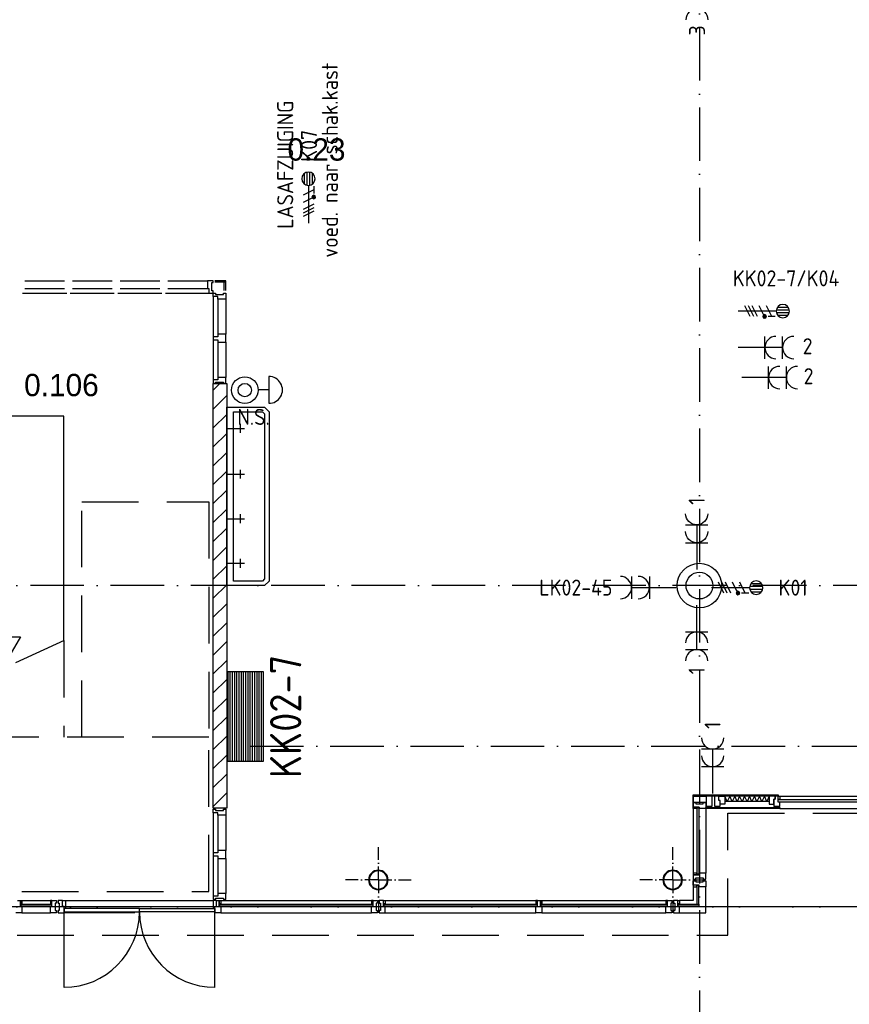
# Model space of a CAD drawing. Header units: millimetres. Extents: x 90707 to 259985, y -1262 to 84291.
# Tile 21 of 75: x 132325 to 141626, y 8114 to 19153. Entities that reach past the tile are written whole.
import ezdxf
from ezdxf.enums import TextEntityAlignment as Align

# ---------------------------------------------------------------- set-up
doc = ezdxf.new("R2010")
doc.units = ezdxf.units.MM
doc.header["$LTSCALE"] = 100
doc.linetypes.add('DASHDOT', pattern=[9, 6, -1.5, 0, -1.5])
doc.linetypes.add('HIDDEN', pattern=[9.525, 6.35, -3.175])
doc.layers.get('0').update_dxf_attribs({"linetype": 'CONTINUOUS'})
for name, color, linetype in [('AANSLWCD', 3, 'CONTINUOUS'), ('ABNSLWCD_ATTRIB', 2, 'CONTINUOUS'), ('AL$1----_ALGEMEEN', 7, 'CONTINUOUS'), ('AL$7----_STRAMIEN', 1, 'DASHDOT'), ('AL$8----_HULPKOLOM', 2, 'CONTINUOUS'), ('AL$8----_HULPLIJNEN', 2, 'CONTINUOUS'), ('AL21----_BUITENWAND', 4, 'CONTINUOUS'), ('AL21K---_ISOLATIE', 1, 'CONTINUOUS'), ('AL24----_TRAPPEN', 7, 'CONTINUOUS'), ('AL28----_KONSTRUKTIE', 3, 'CONTINUOUS'), ('AL31----_BUITENKOZ', 7, 'CONTINUOUS'), ('AL31----_DRAAIRICHTING', 1, 'CONTINUOUS'), ('AL32----_BINNENKOZ', 7, 'CONTINUOUS'), ('AL74----_INRSANITAIR', 7, 'CONTINUOUS'), ('ALXAB---_PREFABBETON', 1, 'CONTINUOUS'), ('ALXOU---_GLAS', 7, 'CONTINUOUS'), ('BOUW', 8, 'CONTINUOUS'), ('EB62203-_ATTRIB', 2, 'CONTINUOUS'), ('EB62205-_ATTRIB', 2, 'CONTINUOUS'), ('EB62209-_ATTRIB', 2, 'CONTINUOUS'), ('EB6441--_ATTRIB', 2, 'CONTINUOUS'), ('EL62203-_KRACHT-WCD230', 3, 'CONTINUOUS'), ('EL62205-_KRACHT-KAST', 3, 'CONTINUOUS'), ('EL62209-_KRACHT-ASP400', 3, 'CONTINUOUS'), ('EL6441--_DATACOM', 3, 'CONTINUOUS'), ('MV-BINNENWANDEN', 1, 'CONTINUOUS'), ('VOLGNUMMER', 7, 'CONTINUOUS')]:
    doc.layers.add(name, color=color, linetype=linetype)
doc.styles.add('1_8', font='ISO', dxfattribs={"height": 1.8})
doc.styles.add('3_5', font='iso', dxfattribs={"height": 3.5})
doc.styles.add('BURO-025', font='BUROFONT.shx', dxfattribs={"height": 250})
doc.styles.get("Standard").update_dxf_attribs({"font": 'iso.shx'})

# ---------------------------------------------------------------- blocks, each defined once
blk = doc.blocks.new('ES111261')
for p, q in [((-5, 1.75), (5, 1.75)), ((-5, 1.5), (5, 1.5)), ((-5, 1.25), (5, 1.25)), ((-5, 1), (5, 1)), ((-5, 0.75), (5, 0.75)), ((-5, 0.5), (5, 0.5)), ((-5, 0.25), (5, 0.25)), ((-5, 0), (5, 0)), ((-5, -0.25), (5, -0.25)), ((-5, -0.5), (5, -0.5)), ((-5, -0.75), (5, -0.75)), ((-5, -1), (5, -1)), ((-5, -1.25), (5, -1.25)), ((-5, -1.5), (5, -1.5)), ((-5, -1.75), (5, -1.75)), ((-5, -2), (5, -2))]:
    blk.add_line(p, q)
blk.add_lwpolyline([(-5, -2), (5, -2), (5, 2), (-5, 2)], close=True)
for tag, height, style, flags, p in [('GROEPI', 1.8, '1_8', 9, (0, 9.5)), ('GROEP', 1.8, '1_8', 8, (0, 7.5)), ('CODE', 3.5, '3_5', 8, (0, 4.5)), ('M_CODE', 1.8, '1_8', 9, (0, 0)), ('KAST', 1.8, '1_8', 9, (0, -3.5)), ('VERMOGEN', 1.8, '1_8', 9, (0, -5.5)), ('DOEL', 1.8, '1_8', 9, (0, -7.5)), ('VERMOGENI', 1.8, '1_8', 9, (0, -9.5)), ('DOELI', 1.8, '1_8', 9, (0, -11.5))]:
    blk.add_attdef(tag, text='', height=height, dxfattribs=dict(style=style, flags=flags)).set_placement(p, align=Align.MIDDLE_CENTER)
at = {"style": '1_8', "flags": 9}
blk.add_attdef('RUIMTE', text='', height=1.8, dxfattribs=at).set_placement((0, -9.5), align=Align.MIDDLE)
blk = doc.blocks.new('ES3W2A')
for p, q in [((1.25, 2), (-1.25, 2)), ((0, 2), (0, -3)), ((1.25, 0), (-1.25, 0))]:
    blk.add_line(p, q)
for centre in [(0, 3.25), (0, 1.25)]:
    blk.add_arc(centre, 1.25, 180, 0)
at = {"style": '1_8'}
for tag, flags, p in [('VERMOGEN', 9, (-2.5, 5)), ('GROEP', 8, (0, 5)), ('SCHAK', 8, (2.5, 5)), ('GELIJK', 9, (5, 5)), ('KAST', 9, (7, 5)), ('TAL', 8, (2.5, 5))]:
    blk.add_attdef(tag, text='', height=1.8, rotation=90, dxfattribs=dict(at, flags=flags)).set_placement(p, align=Align.MIDDLE_CENTER)
at = {"style": '1_8', "width": 0.7, "flags": 8}
blk.add_attdef('DOEL', text='', height=1.8, rotation=90, dxfattribs=at).set_placement((-2.5, 5), align=Align.MIDDLE_LEFT)
at = {"style": '1_8', "flags": 9}
blk.add_attdef('M_CODE', text='', height=1.8, dxfattribs=at).set_placement((0, 0), align=Align.MIDDLE_CENTER)
blk = doc.blocks.new('ES2X2')
for p, q in [((-0.45, 1.4), (-0.45, 2.6)), ((-0.15, 1.27), (-0.15, 2.73)), ((0.15, 1.27), (0.15, 2.73)), ((0.45, 1.4), (0.45, 2.6)), ((0, 1.25), (0, -3))]:
    blk.add_line(p, q)
at = {"color": 1}
for p, q in [((-0.6, 1.15), (-0.6, 0.35)), ((-0.72, -0.21), (-0.72, 0.11)), ((-0.64, -0.25), (-0.64, 0.15)), ((-0.6, 0.75), (0.6, 0.15)), ((-0.56, -0.25), (-0.56, 0.15)), ((-0.48, -0.21), (-0.48, 0.11)), ((-0.6, -0.05), (0.6, -0.65)), ((-0.6, -0.85), (0.6, -1.45)), ((-0.6, -1.25), (0.6, -1.85)), ((-0.6, -1.65), (0.6, -2.25))]:
    blk.add_line(p, q, dxfattribs=at)
blk.add_circle((0, 2), 0.75)
blk.add_circle((-0.6, -0.05), 0.2, dxfattribs=at)
at = {"style": '1_8'}
for tag, flags, p in [('VERMOGEN', 9, (-2.5, 4.5)), ('GROEP', 8, (0, 4.5)), ('SCHAK', 8, (2.5, 4.5)), ('KAST', 9, (7, 4.5)), ('DOEL', 8, (-2.5, 1))]:
    blk.add_attdef(tag, text='', height=1.8, rotation=90, dxfattribs=dict(at, flags=flags)).set_placement(p, align=Align.MIDDLE_LEFT)
at = {"style": '1_8', "flags": 8}
blk.add_attdef('TAL', text='', height=1.8, rotation=90, dxfattribs=at).set_placement((2.5, 4.5), align=Align.MIDDLE_CENTER)
at = {"style": '1_8', "flags": 9}
blk.add_attdef('M_CODE', text='', height=1.8, dxfattribs=at).set_placement((0, 0), align=Align.MIDDLE_CENTER)
blk = doc.blocks.new('ES111454')
for p, q in [((-1.51, 2.61), (1.49, 2.61)), ((-0.01, 2.61), (-0.01, 1.44))]:
    blk.add_line(p, q)
for radius in [1.5, 0.75]:
    blk.add_circle((0.01, -0.08), radius)
blk.add_arc((-0.01, 2.64), 1.5, 358.854, 181.146)
at = {"style": '1_8'}
for tag, flags, p in [('NUMMER', 8, (0.01, 5.42)), ('CODE', 8, (0.01, 2.92)), ('M_CODE', 9, (0.01, -0.08))]:
    blk.add_attdef(tag, text='', height=2, dxfattribs=dict(at, flags=flags)).set_placement(p, align=Align.MIDDLE)
blk = doc.blocks.new('A$Cca306792')
at = {"layer": 'AL$1----_ALGEMEEN', "color": 8}
blk.add_line((41903, 14330), (41903, 14330), dxfattribs=at)
at = {"layer": 'AL$7----_STRAMIEN', "color": 1}
for p, q in [((48828, 22132), (48828, 5654)), ((52728, 10470), (28083, 10470))]:
    blk.add_line(p, q, dxfattribs=at)
at = {"layer": 'AL$7----_STRAMIEN'}
blk.add_line((61428, 10470), (30583, 10470), dxfattribs=at)
at = {"layer": 'AL$7----_STRAMIEN', "color": 1}
blk.add_lwpolyline([(101068, 14070), (52728, 14070), (28083, 14070)], dxfattribs=at)
at = {"layer": 'AL$7----_STRAMIEN'}
blk.add_lwpolyline([(43788, 12270), (83281, 12270)], dxfattribs=at)
at = {"layer": 'AL$8----_HULPKOLOM', "color": 8}
blk.add_circle((48828, 14070), 250, dxfattribs=at)
blk.add_circle((48828, 14070), 250, dxfattribs=at)
at = {"layer": 'AL$8----_HULPLIJNEN', "color": 8, "linetype": 'DASHDOT', "ltscale": 0.25}
for p, q in [((45228, 10770), (45228, 11138)), ((45228, 10770), (45228, 11138)), ((48528, 10770), (48528, 11138)), ((48528, 10770), (48528, 11138)), ((45228, 10770), (44861, 10770)), ((45228, 10770), (44861, 10770)), ((45228, 10770), (45228, 10402)), ((45228, 10770), (45596, 10770)), ((45228, 10770), (45228, 10402)), ((45228, 10770), (45596, 10770)), ((48528, 10770), (48161, 10770)), ((48528, 10770), (48161, 10770)), ((48528, 10770), (48528, 10402)), ((48528, 10770), (48896, 10770)), ((48528, 10770), (48528, 10402)), ((48528, 10770), (48896, 10770))]:
    blk.add_line(p, q, dxfattribs=at)
at = {"layer": 'AL21----_BUITENWAND', "color": 8, "linetype": 'HIDDEN'}
for p, q in [((49148, 11520), (58446, 11520)), ((49148, 10150), (49148, 11520)), ((40228, 10150), (49148, 10150))]:
    blk.add_line(p, q, dxfattribs=at)
at = {"layer": 'AL21K---_ISOLATIE', "color": 8, "linetype": 'Continuous'}
for p, q in [((49611, 11711), (49112, 11711)), ((49140, 11651), (49114, 11711)), ((49168, 11711), (49140, 11651)), ((49196, 11651), (49168, 11711)), ((49223, 11711), (49196, 11651)), ((49251, 11651), (49223, 11711)), ((49279, 11711), (49251, 11651)), ((49306, 11651), (49279, 11711)), ((49334, 11711), (49306, 11651)), ((49362, 11651), (49334, 11711)), ((49390, 11711), (49362, 11651)), ((49417, 11651), (49390, 11711)), ((49445, 11711), (49417, 11651)), ((49473, 11651), (49445, 11711)), ((49500, 11711), (49473, 11651)), ((49528, 11651), (49500, 11711)), ((49556, 11711), (49528, 11651)), ((49584, 11651), (49556, 11711)), ((49610, 11711), (49584, 11651)), ((49611, 11651), (49112, 11651))]:
    blk.add_line(p, q, dxfattribs=at)
at = {"layer": 'AL24----_TRAPPEN', "color": 8}
for p, q in [((41703, 15970), (40280, 15970)), ((41703, 13452), (41703, 15970)), ((40793, 13496), (41216, 13496)), ((41216, 13496), (41004, 13130))]:
    blk.add_line(p, q, dxfattribs=at)
at = {"layer": 'AL24----_TRAPPEN', "color": 8, "linetype": 'HIDDEN'}
for p, q in [((41903, 12370), (41903, 15009)), ((41903, 15009), (43326, 15009)), ((43326, 15009), (43326, 12370)), ((41703, 13452), (41703, 12370)), ((43326, 12370), (40280, 12370)), ((43326, 12370), (41903, 12370)), ((43326, 10639), (43326, 12370)), ((40280, 10639), (43326, 10639))]:
    blk.add_line(p, q, dxfattribs=at)
at = {"layer": 'AL24----_TRAPPEN', "color": 8, "linetype": 'DASHDOT'}
blk.add_line((41706, 13453), (40280, 12805), dxfattribs=at)
at = {"layer": 'AL28----_KONSTRUKTIE', "color": 8}
for p, q in [((43378, 11574), (43378, 16336)), ((43378, 16336), (43528, 16336)), ((43528, 16336), (43528, 11574)), ((43528, 11574), (43378, 11574))]:
    blk.add_line(p, q, dxfattribs=at)
blk.add_circle((48828, 14070), 150, dxfattribs=at)
blk.add_circle((48828, 14070), 150, dxfattribs=at)
for centre, radius, start, end in [((45228, 10770), 110, 0, 180), ((45228, 10770), 110, 0, 180), ((45228, 10770), 102, 0, 180), ((45228, 10770), 102, 0, 180), ((48528, 10770), 110, 0, 180), ((48528, 10770), 110, 0, 180), ((48528, 10770), 102, 0, 180), ((48528, 10770), 102, 0, 180), ((45228, 10770), 110, 180, 0), ((45228, 10770), 110, 180, 0), ((45228, 10770), 102, 180, 0), ((45228, 10770), 102, 180, 0), ((48528, 10770), 110, 180, 0), ((48528, 10770), 110, 180, 0), ((48528, 10770), 102, 180, 0), ((48528, 10770), 102, 180, 0)]:
    blk.add_arc(centre, radius, start, end, dxfattribs=at)
at = {"layer": 'AL31----_BUITENKOZ', "color": 8}
for p, q in [((48759, 11711), (48759, 11726)), ((48759, 11726), (49711, 11726)), ((49711, 11711), (48759, 11711)), ((49611, 11711), (49611, 11621)), ((49678, 11711), (49611, 11711)), ((49678, 11676), (49678, 11711)), ((49711, 11709), (49678, 11709)), ((49678, 11709), (49678, 11676)), ((49711, 11726), (49711, 11711)), ((49711, 11672), (49711, 11709)), ((49711, 11709), (49728, 11709)), ((49711, 11642), (49711, 11709)), ((49728, 11709), (50628, 11709)), ((49728, 11709), (49728, 11672)), ((48759, 11637), (48765, 11637)), ((48759, 11587), (48759, 11637)), ((48765, 11637), (48779, 11637)), ((48779, 11637), (48779, 11637)), ((48779, 11637), (48789, 11637)), ((48789, 11637), (48789, 11623)), ((48789, 11623), (48869, 11623)), ((48869, 11623), (48869, 11637)), ((48869, 11637), (48878, 11637)), ((48878, 11637), (48878, 11637)), ((48878, 11637), (48892, 11637)), ((48892, 11637), (48898, 11637)), ((48898, 11637), (48898, 11618)), ((48898, 11618), (48898, 11570)), ((49611, 11621), (49661, 11621)), ((49678, 11676), (49661, 11676)), ((49661, 11676), (49661, 11595)), ((49661, 11621), (49661, 11676)), ((49661, 11676), (49678, 11676)), ((49661, 11595), (49728, 11595)), ((49675, 11595), (49675, 11582)), ((49718, 11595), (49675, 11595)), ((49728, 11672), (49711, 11672)), ((49728, 11642), (49711, 11642)), ((49718, 11582), (49718, 11595)), ((49728, 11595), (49728, 11642)), ((48759, 11587), (48797, 11587)), ((48759, 11570), (48759, 11587)), ((48826, 11587), (48759, 11587)), ((48759, 11570), (48759, 10846)), ((48797, 11570), (48759, 11570)), ((48797, 11587), (48826, 11587)), ((48797, 11570), (48797, 11587)), ((48797, 11587), (48797, 11570)), ((48801, 11570), (48797, 11570)), ((48822, 11583), (48801, 11583)), ((48801, 11583), (48801, 11570)), ((48822, 11570), (48822, 11583)), ((48826, 11570), (48822, 11570)), ((48826, 11587), (48826, 11570)), ((48826, 11570), (48826, 11587)), ((48879, 11570), (48826, 11570)), ((48887, 11570), (48879, 11570)), ((48891, 11570), (48887, 11570)), ((48898, 11570), (48891, 11570)), ((48898, 11570), (48898, 11582)), ((48898, 11582), (49728, 11582)), ((49728, 11570), (48898, 11570)), ((48898, 11570), (48898, 10846)), ((49675, 11582), (49718, 11582)), ((49728, 11582), (49728, 11570)), ((49728, 11570), (50628, 11570)), ((48797, 10846), (48759, 10846)), ((48759, 10846), (48759, 10829)), ((48759, 10829), (48797, 10829)), ((48826, 10829), (48759, 10829)), ((48759, 10829), (48759, 10779)), ((48801, 10846), (48797, 10846)), ((48797, 10846), (48797, 10829)), ((48797, 10829), (48797, 10846)), ((48797, 10829), (48826, 10829)), ((48801, 10833), (48801, 10846)), ((48822, 10833), (48801, 10833)), ((48826, 10846), (48822, 10846)), ((48822, 10846), (48822, 10833)), ((48826, 10829), (48826, 10846)), ((48879, 10846), (48826, 10846)), ((48826, 10846), (48826, 10829)), ((48887, 10846), (48879, 10846)), ((48891, 10846), (48887, 10846)), ((48898, 10846), (48891, 10846)), ((48898, 10798), (48898, 10846)), ((48759, 10779), (48765, 10779)), ((48765, 10779), (48779, 10779)), ((48779, 10779), (48779, 10779)), ((48779, 10779), (48789, 10779)), ((48789, 10779), (48789, 10793)), ((48789, 10793), (48869, 10793)), ((48869, 10793), (48869, 10779)), ((48869, 10779), (48878, 10779)), ((48878, 10779), (48878, 10779)), ((48878, 10779), (48892, 10779)), ((48892, 10779), (48898, 10779)), ((48898, 10779), (48898, 10798)), ((48759, 10694), (48759, 10539)), ((48898, 10400), (48898, 10694)), ((41182, 10539), (41215, 10539)), ((41215, 10539), (41215, 10472)), ((41215, 10501), (41215, 10539)), ((41215, 10539), (41232, 10539)), ((41215, 10472), (41215, 10501)), ((41215, 10501), (41232, 10501)), ((41232, 10501), (41215, 10501)), ((41232, 10497), (41219, 10497)), ((41219, 10497), (41219, 10476)), ((41232, 10539), (41552, 10539)), ((41232, 10539), (41232, 10501)), ((41232, 10501), (41232, 10497)), ((41569, 10539), (41552, 10539)), ((41552, 10539), (41552, 10501)), ((41552, 10501), (41569, 10501)), ((41552, 10501), (41552, 10497)), ((41569, 10501), (41552, 10501)), ((41552, 10497), (41565, 10497)), ((41565, 10497), (41565, 10476)), ((41569, 10501), (41569, 10539)), ((41569, 10472), (41569, 10539)), ((41569, 10539), (41619, 10539)), ((41569, 10472), (41569, 10501)), ((41619, 10509), (41605, 10509)), ((41605, 10509), (41605, 10429)), ((41619, 10539), (41619, 10509)), ((41687, 10539), (41637, 10539)), ((41637, 10539), (41637, 10509)), ((41637, 10509), (41651, 10509)), ((41651, 10509), (41651, 10429)), ((41687, 10539), (41721, 10539)), ((41687, 10472), (41687, 10539)), ((41687, 10472), (41687, 10539)), ((41721, 10539), (43378, 10539)), ((41721, 10539), (41721, 10451)), ((43412, 10539), (43378, 10539)), ((43378, 10539), (43378, 10451)), ((43412, 10472), (43412, 10539)), ((43412, 10472), (43412, 10539)), ((43412, 10539), (43445, 10539)), ((43445, 10539), (43445, 10472)), ((43445, 10501), (43445, 10539)), ((43445, 10539), (43462, 10539)), ((43445, 10472), (43445, 10501)), ((43445, 10501), (43462, 10501)), ((43462, 10501), (43445, 10501)), ((43462, 10497), (43449, 10497)), ((43449, 10497), (43449, 10476)), ((43462, 10539), (45152, 10539)), ((43462, 10539), (43462, 10501)), ((43462, 10501), (43462, 10497)), ((45169, 10539), (45152, 10539)), ((45152, 10539), (45152, 10501)), ((45152, 10501), (45169, 10501)), ((45152, 10501), (45152, 10497)), ((45169, 10501), (45152, 10501)), ((45152, 10497), (45165, 10497)), ((45165, 10497), (45165, 10476)), ((45169, 10501), (45169, 10539)), ((45169, 10472), (45169, 10539)), ((45169, 10539), (45219, 10539)), ((45169, 10472), (45169, 10501)), ((45219, 10509), (45205, 10509)), ((45205, 10509), (45205, 10429)), ((45219, 10539), (45219, 10509)), ((45287, 10539), (45237, 10539)), ((45237, 10539), (45237, 10509)), ((45237, 10509), (45251, 10509)), ((45251, 10509), (45251, 10429)), ((45287, 10539), (47012, 10539)), ((45287, 10501), (45287, 10539)), ((45287, 10539), (45304, 10539)), ((45287, 10472), (45287, 10539)), ((45287, 10472), (45287, 10501)), ((45287, 10501), (45304, 10501)), ((45304, 10501), (45287, 10501)), ((45304, 10497), (45291, 10497)), ((45291, 10497), (45291, 10476)), ((45304, 10539), (45304, 10501)), ((45304, 10501), (45304, 10497)), ((47012, 10539), (46995, 10539)), ((46995, 10539), (46995, 10501)), ((46995, 10501), (47012, 10501)), ((46995, 10501), (46995, 10497)), ((47012, 10501), (46995, 10501)), ((46995, 10497), (47008, 10497)), ((47008, 10497), (47008, 10476)), ((47012, 10501), (47012, 10539)), ((47012, 10472), (47012, 10539)), ((47012, 10539), (47045, 10539)), ((47012, 10472), (47012, 10501)), ((47045, 10539), (47045, 10472)), ((47045, 10501), (47045, 10539)), ((47045, 10539), (47062, 10539)), ((47045, 10472), (47045, 10501)), ((47045, 10501), (47062, 10501)), ((47062, 10501), (47045, 10501)), ((47062, 10497), (47049, 10497)), ((47049, 10497), (47049, 10476)), ((47062, 10539), (48453, 10539)), ((47062, 10539), (47062, 10501)), ((47062, 10501), (47062, 10497)), ((48470, 10539), (48453, 10539)), ((48453, 10539), (48453, 10501)), ((48453, 10501), (48470, 10501)), ((48453, 10501), (48453, 10497)), ((48470, 10501), (48453, 10501)), ((48453, 10497), (48466, 10497)), ((48466, 10497), (48466, 10476)), ((48470, 10501), (48470, 10539)), ((48470, 10472), (48470, 10539)), ((48470, 10539), (48520, 10539)), ((48470, 10472), (48470, 10501)), ((48520, 10509), (48506, 10509)), ((48506, 10509), (48506, 10429)), ((48520, 10539), (48520, 10509)), ((48759, 10539), (48604, 10539)), ((41232, 10400), (41165, 10400)), ((41215, 10472), (41232, 10472)), ((41232, 10472), (41215, 10472)), ((41219, 10476), (41232, 10476)), ((41232, 10476), (41232, 10472)), ((41232, 10472), (41232, 10400)), ((41232, 10400), (41552, 10400)), ((41565, 10476), (41552, 10476)), ((41552, 10476), (41552, 10472)), ((41552, 10472), (41569, 10472)), ((41552, 10400), (41552, 10472)), ((41552, 10472), (41569, 10472)), ((41619, 10400), (41552, 10400)), ((41605, 10429), (41619, 10429)), ((41619, 10429), (41619, 10400)), ((41651, 10429), (41637, 10429)), ((41637, 10429), (41637, 10400)), ((41637, 10400), (41704, 10400)), ((41704, 10472), (41687, 10472)), ((41704, 10472), (41687, 10472)), ((41704, 10451), (41704, 10472)), ((41704, 10400), (41704, 10472)), ((41704, 10451), (41704, 10411)), ((42550, 10451), (41704, 10451)), ((41721, 10451), (41704, 10451)), ((41704, 10411), (42550, 10411)), ((42498, 10400), (41704, 10400)), ((42550, 10411), (42550, 10451)), ((42550, 10451), (43395, 10451)), ((42550, 10411), (42550, 10451)), ((43395, 10411), (42550, 10411)), ((43378, 10451), (43395, 10451)), ((43395, 10451), (43395, 10472)), ((43395, 10472), (43412, 10472)), ((43395, 10400), (43395, 10472)), ((43395, 10472), (43412, 10472)), ((43395, 10451), (43395, 10411)), ((43462, 10400), (43395, 10400)), ((43445, 10472), (43462, 10472)), ((43462, 10472), (43445, 10472)), ((43449, 10476), (43462, 10476)), ((43462, 10476), (43462, 10472)), ((43462, 10472), (43462, 10400)), ((43462, 10400), (45152, 10400)), ((45165, 10476), (45152, 10476)), ((45152, 10476), (45152, 10472)), ((45152, 10472), (45169, 10472)), ((45152, 10400), (45152, 10472)), ((45152, 10472), (45169, 10472)), ((45219, 10400), (45152, 10400)), ((45205, 10429), (45219, 10429)), ((45219, 10429), (45219, 10400)), ((45251, 10429), (45237, 10429)), ((45237, 10429), (45237, 10400)), ((45237, 10400), (45304, 10400)), ((45304, 10472), (45287, 10472)), ((45304, 10472), (45287, 10472)), ((45291, 10476), (45304, 10476)), ((45304, 10476), (45304, 10472)), ((45304, 10400), (45304, 10472)), ((45304, 10400), (46995, 10400)), ((47008, 10476), (46995, 10476)), ((46995, 10476), (46995, 10472)), ((46995, 10472), (47012, 10472)), ((46995, 10400), (46995, 10472)), ((46995, 10472), (47012, 10472)), ((47062, 10400), (46995, 10400)), ((47045, 10472), (47062, 10472)), ((47062, 10472), (47045, 10472)), ((47049, 10476), (47062, 10476)), ((47062, 10476), (47062, 10472)), ((47062, 10472), (47062, 10400)), ((47062, 10400), (48453, 10400)), ((48466, 10476), (48453, 10476)), ((48453, 10476), (48453, 10472)), ((48453, 10472), (48470, 10472)), ((48453, 10400), (48453, 10472)), ((48453, 10472), (48470, 10472)), ((48520, 10400), (48453, 10400)), ((48506, 10429), (48520, 10429)), ((48520, 10429), (48520, 10400)), ((48604, 10400), (48898, 10400))]:
    blk.add_line(p, q, dxfattribs=at)
at = {"layer": 'AL31----_BUITENKOZ', "color": 8, "linetype": 'Continuous'}
for p, q in [((48759, 11637), (48759, 11711)), ((48759, 11711), (48903, 11711)), ((48970, 11711), (48903, 11711)), ((48903, 11711), (48903, 11597)), ((48903, 11711), (48903, 11637)), ((48970, 11597), (48970, 11711)), ((49010, 11711), (48995, 11711)), ((48995, 11711), (48995, 11676)), ((49045, 11711), (49010, 11711)), ((49045, 11711), (49112, 11711)), ((49045, 11662), (49045, 11711)), ((49045, 11662), (49045, 11711)), ((49112, 11711), (49112, 11621)), ((48903, 11637), (48759, 11637)), ((48903, 11597), (48970, 11597)), ((48995, 11676), (48995, 11597)), ((48995, 11597), (49062, 11597)), ((49062, 11662), (49045, 11662)), ((49062, 11662), (49045, 11662)), ((49062, 11621), (49062, 11662)), ((49062, 11597), (49062, 11662)), ((49112, 11621), (49062, 11621)), ((48759, 10711), (48759, 10761)), ((48759, 10761), (48765, 10761)), ((48797, 10711), (48759, 10711)), ((48759, 10711), (48759, 10694)), ((48826, 10711), (48759, 10711)), ((48765, 10761), (48779, 10761)), ((48779, 10761), (48779, 10761)), ((48779, 10761), (48789, 10761)), ((48789, 10761), (48789, 10747)), ((48789, 10747), (48869, 10747)), ((48797, 10694), (48797, 10711)), ((48826, 10694), (48826, 10711)), ((48869, 10747), (48869, 10761)), ((48869, 10761), (48878, 10761)), ((48878, 10761), (48878, 10761)), ((48878, 10761), (48892, 10761)), ((48892, 10761), (48898, 10761)), ((48898, 10761), (48898, 10742)), ((48898, 10742), (48898, 10694)), ((48759, 10694), (48797, 10694)), ((48879, 10694), (48826, 10694)), ((48887, 10694), (48879, 10694)), ((48891, 10694), (48887, 10694)), ((48898, 10694), (48891, 10694)), ((48587, 10539), (48537, 10539)), ((48537, 10539), (48537, 10533)), ((48537, 10533), (48537, 10519)), ((48537, 10519), (48537, 10519)), ((48537, 10519), (48537, 10509)), ((48537, 10509), (48551, 10509)), ((48551, 10509), (48551, 10429)), ((48587, 10501), (48587, 10539)), ((48587, 10539), (48604, 10539)), ((48587, 10472), (48587, 10539)), ((48604, 10501), (48587, 10501)), ((48604, 10539), (48604, 10501)), ((48551, 10429), (48537, 10429)), ((48537, 10429), (48537, 10420)), ((48537, 10420), (48537, 10420)), ((48537, 10420), (48537, 10406)), ((48537, 10406), (48537, 10400)), ((48537, 10400), (48556, 10400)), ((48556, 10400), (48604, 10400)), ((48604, 10472), (48587, 10472)), ((48604, 10419), (48604, 10472)), ((48604, 10411), (48604, 10419)), ((48604, 10407), (48604, 10411)), ((48604, 10400), (48604, 10407))]:
    blk.add_line(p, q, dxfattribs=at)
at = {"layer": 'AL31----_DRAAIRICHTING', "color": 8}
for p, q in [((41704, 9565), (41704, 10411)), ((41704, 10411), (42550, 10411)), ((43395, 10411), (42550, 10411)), ((43395, 9565), (43395, 10411))]:
    blk.add_line(p, q, dxfattribs=at)
for centre, start, end in [((41704, 10411), 270, 0), ((43395, 10411), 180, 270)]:
    blk.add_arc(centre, 845, start, end, dxfattribs=at)
at = {"layer": 'AL32----_BINNENKOZ', "color": 8}
for p, q in [((41265, 17489), (41709, 17489)), ((41799, 17489), (42243, 17489)), ((42333, 17489), (42777, 17489)), ((42867, 17489), (43311, 17489)), ((43378, 17489), (43311, 17489)), ((43311, 17489), (43311, 17401)), ((43362, 17375), (43362, 17467)), ((43362, 17467), (43378, 17467)), ((43378, 17467), (43378, 17489)), ((43517, 17489), (43393, 17489)), ((43499, 17471), (43393, 17471)), ((43499, 17471), (43517, 17489)), ((43499, 17380), (43499, 17471)), ((43517, 17380), (43517, 17489)), ((41238, 17350), (41734, 17350)), ((41265, 17401), (41709, 17401)), ((41772, 17350), (42268, 17350)), ((41799, 17401), (42243, 17401)), ((42306, 17350), (42802, 17350)), ((42333, 17401), (42777, 17401)), ((42842, 17350), (43338, 17350)), ((42867, 17401), (43311, 17401)), ((43311, 17401), (43328, 17401)), ((43328, 17401), (43328, 17350)), ((43328, 17350), (43378, 17350)), ((43378, 17375), (43362, 17375)), ((43378, 17350), (43378, 17375)), ((43378, 17350), (43403, 17350)), ((43378, 17310), (43378, 17350)), ((43403, 17350), (43403, 17334)), ((43403, 17334), (43492, 17334)), ((43492, 17334), (43492, 17350)), ((43492, 17350), (43517, 17350)), ((43517, 17350), (43517, 17283)), ((43429, 17310), (43378, 17310)), ((43429, 17283), (43429, 17310)), ((43429, 17283), (43429, 16888)), ((43517, 17283), (43429, 17283)), ((43517, 17283), (43517, 16888)), ((43429, 16798), (43429, 16403)), ((43517, 16798), (43517, 16403)), ((43429, 16376), (43378, 16376)), ((43378, 16376), (43378, 16336)), ((43403, 16336), (43403, 16352)), ((43403, 16352), (43492, 16352)), ((43517, 16403), (43429, 16403)), ((43429, 16403), (43429, 16376)), ((43492, 16352), (43492, 16336)), ((43517, 16336), (43517, 16403)), ((43378, 16336), (43403, 16336)), ((43492, 16336), (43517, 16336)), ((43378, 11564), (43403, 11564)), ((43378, 11524), (43378, 11564)), ((43429, 11524), (43378, 11524)), ((43403, 11564), (43403, 11548)), ((43403, 11548), (43492, 11548)), ((43429, 11497), (43429, 11524)), ((43429, 11497), (43429, 11102)), ((43517, 11497), (43429, 11497)), ((43492, 11548), (43492, 11564)), ((43492, 11564), (43517, 11564)), ((43517, 11564), (43517, 11497)), ((43517, 11497), (43517, 11102)), ((43429, 11012), (43429, 10617)), ((43517, 11012), (43517, 10617)), ((43517, 10617), (43429, 10617)), ((43429, 10617), (43429, 10590)), ((43517, 10550), (43517, 10617)), ((43429, 10590), (43378, 10590)), ((43378, 10590), (43378, 10550)), ((43378, 10550), (43403, 10550)), ((43403, 10550), (43403, 10566)), ((43403, 10566), (43492, 10566)), ((43492, 10566), (43492, 10550)), ((43492, 10550), (43517, 10550))]:
    blk.add_line(p, q, dxfattribs=at)
at = {"layer": 'AL32----_BINNENKOZ', "color": 8, "linetype": 'Continuous'}
for p, q in [((43378, 17310), (43378, 16376)), ((43429, 16861), (43378, 16861)), ((43378, 16861), (43378, 16825)), ((43378, 16825), (43429, 16825)), ((43517, 16888), (43429, 16888)), ((43429, 16888), (43429, 16861)), ((43429, 16825), (43429, 16798)), ((43429, 16798), (43517, 16798)), ((43517, 16798), (43517, 16888)), ((43378, 11524), (43378, 10590)), ((43429, 11075), (43378, 11075)), ((43378, 11075), (43378, 11039)), ((43517, 11102), (43429, 11102)), ((43429, 11102), (43429, 11075)), ((43517, 11012), (43517, 11102)), ((43378, 11039), (43429, 11039)), ((43429, 11039), (43429, 11012)), ((43429, 11012), (43517, 11012))]:
    blk.add_line(p, q, dxfattribs=at)
at = {"layer": 'AL74----_INRSANITAIR', "color": 8, "linetype": 'Continuous'}
for p, q in [((43528, 16070), (43828, 16070)), ((43528, 14070), (43528, 16070)), ((43603, 16020), (43828, 16020)), ((43603, 14120), (43603, 16020)), ((43828, 16070), (43953, 16070)), ((43828, 16020), (43928, 16020)), ((43928, 16020), (43953, 15995)), ((43953, 16070), (44003, 16020)), ((44003, 16020), (44003, 14120)), ((43953, 15995), (43953, 14145)), ((43953, 14145), (43928, 14120)), ((43828, 14070), (43528, 14070)), ((43828, 14120), (43603, 14120)), ((43928, 14120), (43828, 14120)), ((43953, 14070), (43828, 14070)), ((44003, 14120), (43953, 14070))]:
    blk.add_line(p, q, dxfattribs=at)
for points in [[(43528, 15833), (43728, 15833)], [(43678, 15883), (43678, 15783)], [(43678, 15370), (43678, 15270)], [(43528, 15320), (43728, 15320)], [(43528, 14820), (43728, 14820)], [(43678, 14870), (43678, 14770)], [(43678, 14370), (43678, 14270)], [(43528, 14320), (43728, 14320)]]:
    blk.add_lwpolyline(points, dxfattribs=at)
at = {"layer": 'ALXAB---_PREFABBETON', "color": 8}
for p, q in [((43378, 16262), (43451, 16336)), ((43378, 16050), (43528, 16200)), ((43378, 15838), (43528, 15988)), ((43378, 15626), (43528, 15776)), ((43378, 15414), (43528, 15564)), ((43378, 15202), (43528, 15352)), ((43378, 14989), (43528, 15139)), ((43378, 14777), (43528, 14927)), ((43378, 14565), (43528, 14715)), ((43378, 14353), (43528, 14503)), ((43378, 14141), (43528, 14291)), ((43378, 13929), (43528, 14079)), ((43378, 13717), (43528, 13867)), ((43378, 13504), (43528, 13654)), ((43378, 13292), (43528, 13442)), ((43378, 13080), (43528, 13230)), ((43378, 12868), (43528, 13018)), ((43378, 12656), (43528, 12806)), ((43378, 12444), (43528, 12594)), ((43378, 12232), (43528, 12382)), ((43378, 12020), (43528, 12170)), ((43378, 11807), (43528, 11957)), ((43378, 11595), (43528, 11745))]:
    blk.add_line(p, q, dxfattribs=at)
at = {"layer": 'ALXOU---_GLAS', "color": 8}
for p, q in [((49711, 11642), (49711, 11672)), ((49711, 11672), (50645, 11672)), ((50645, 11642), (49711, 11642)), ((48801, 10833), (48801, 11583)), ((48801, 11583), (48822, 11583)), ((48822, 11583), (48822, 10833)), ((48822, 10833), (48801, 10833)), ((48822, 10707), (48800, 10707)), ((48800, 10707), (48800, 10497)), ((48822, 10497), (48822, 10707)), ((41219, 10476), (41219, 10497)), ((41219, 10497), (41565, 10497)), ((41565, 10497), (41565, 10476)), ((43449, 10476), (43449, 10497)), ((43449, 10497), (45165, 10497)), ((45165, 10497), (45165, 10476)), ((45291, 10476), (45291, 10497)), ((45291, 10497), (47008, 10497)), ((47008, 10497), (47008, 10476)), ((47049, 10476), (47049, 10497)), ((47049, 10497), (48466, 10497)), ((48466, 10497), (48466, 10476)), ((48591, 10476), (48591, 10497)), ((48591, 10497), (48822, 10497)), ((48800, 10497), (48822, 10497)), ((48822, 10497), (48822, 10476)), ((41565, 10476), (41219, 10476)), ((45165, 10476), (43449, 10476)), ((47008, 10476), (45291, 10476)), ((48466, 10476), (47049, 10476)), ((48822, 10476), (48591, 10476))]:
    blk.add_line(p, q, dxfattribs=at)
at = {"layer": 'MV-BINNENWANDEN', "color": 8}
blk.add_line((48759, 11726), (48759, 10539), dxfattribs=at)
at = {"layer": 'BOUW', "style": 'BURO-025'}
for s, p in [('0.23', (44209, 18835)), ('0.106', (41257, 16194))]:
    blk.add_text(s, height=250, dxfattribs=at).set_placement(p)
at = {"layer": 'VOLGNUMMER', "color": 252, "linetype": 'ByBlock'}
for tag, p in [('0.28', (16187, 74214)), ('0.16', (78893, 73105)), ('0.17', (62961, 72994)), ('0.29', (35887, 72529)), ('0.18', (53124, 64542)), ('0.701', (85482, 63517)), ('0.30', (29366, 63128)), ('0.32', (36092, 63166)), ('0.12', (90689, 63024)), ('0.29A', (33165, 62745)), ('0.30', (38191, 61494)), ('0.27', (17657, 61363)), ('0.19', (61479, 61433)), ('0.14', (89762, 60088)), ('0.33', (45869, 59450)), ('0.15', (73454, 57402)), ('0.801', (112714, 57073)), ('0.25', (28058, 57013)), ('0.18A', (61029, 56759)), ('0.26A', (36299, 54851)), ('0.20', (60895, 53506)), ('0.800', (90980, 50804)), ('0.25A', (73288, 48435)), ('0.300', (94483, 48257)), ('0.21', (58702, 48178)), ('0.24', (35041, 47783)), ('0.102', (87631, 47613)), ('0.203', (95795, 46197)), ('0.26', (18559, 46119)), ('0.802', (68387, 42721)), ('0.204', (95497, 42149)), ('0.07B', (66790, 38909)), ('0.702', (95327, 36513))]:
    blk.add_attdef(tag, text='', height=250, dxfattribs=at).set_placement(p, align=Align.MIDDLE_CENTER)
at = {"layer": 'VOLGNUMMER', "color": 8, "linetype": 'ByBlock'}
blk.add_attdef('0.600', text='', height=250, dxfattribs=at).set_placement((96800, 48300), align=Align.MIDDLE_CENTER)

msp = doc.modelspace()

# ---------------------------------------------------------------- block references
at = {"layer": 'AANSLWCD'}
ref = msp.add_blockref('ES3W2A', (139919, 19478, 1050), dxfattribs=dict(at, xscale=100, yscale=100, zscale=100, rotation=180))
ref.add_attrib('GROEP', '3', dxfattribs={"layer": 'ABNSLWCD_ATTRIB', "color": 1, "height": 180, "rotation": 90, "style": '1_8', "flags": 8}).set_placement((139919, 18976, 1050), align=Align.MIDDLE_LEFT)
ref = msp.add_blockref('ES3W2A', (139915, 13289), dxfattribs=dict(at, xscale=-100, yscale=100, zscale=100))
ref.add_attrib('GROEP', '1', dxfattribs={"layer": 'ABNSLWCD_ATTRIB', "color": 1, "height": 180, "rotation": 90, "style": '1_8', "flags": 8}).set_placement((139915, 13714), align=Align.MIDDLE_LEFT)
ref = msp.add_blockref('ES3W2A', (139385, 12786, 1050), dxfattribs=dict(at, xscale=100, yscale=100, zscale=100, rotation=90))
ref.add_attrib('GROEP', 'LK02-45', dxfattribs={"layer": 'ABNSLWCD_ATTRIB', "color": 1, "height": 180, "style": '1_8', "flags": 8}).set_placement((138150, 12786, 1050), align=Align.MIDDLE_LEFT)
ref = msp.add_blockref('ES3W2A', (139915, 12290), dxfattribs=dict(at, xscale=100, yscale=100, zscale=100, rotation=180))
ref.add_attrib('GROEP', '1', dxfattribs={"layer": 'ABNSLWCD_ATTRIB', "color": 1, "height": 180, "rotation": 90, "style": '1_8', "flags": 8}).set_placement((139915, 11813), align=Align.MIDDLE_LEFT)
ref = msp.add_blockref('ES3W2A', (140094, 10776, 1050), dxfattribs=dict(at, xscale=100, yscale=100, zscale=100))
ref.add_attrib('GROEP', '1', dxfattribs={"layer": 'ABNSLWCD_ATTRIB', "color": 1, "height": 180, "rotation": 90, "style": '1_8', "flags": 8}).set_placement((140094, 11201, 1050), align=Align.MIDDLE_LEFT)
at = {"layer": 'EL62203-_KRACHT-WCD230'}
ref = msp.add_blockref('ES3W2A', (140679, 15477, 1050), dxfattribs=dict(at, xscale=100, yscale=100, zscale=100, rotation=270))
ref.add_attrib('GROEP', '2', dxfattribs={"layer": 'EB62203-_ATTRIB', "color": 1, "height": 180, "style": '1_8', "flags": 8}).set_placement((141214, 15492, 1050), align=Align.MIDDLE_RIGHT)
ref = msp.add_blockref('ES3W2A', (140721, 15141, 1050), dxfattribs=dict(at, xscale=100, yscale=100, zscale=100, rotation=270))
ref.add_attrib('GROEP', '2', dxfattribs={"layer": 'EB62203-_ATTRIB', "color": 1, "height": 180, "style": '1_8', "flags": 8}).set_placement((141225, 15156, 1050), align=Align.MIDDLE_RIGHT)
at = {"layer": 'EL62205-_KRACHT-KAST'}
ref = msp.add_blockref('ES111261', (134857, 11341), dxfattribs=dict(at, xscale=100, yscale=100, zscale=100, rotation=270))
ref.add_attrib('CODE', 'KK02-7', dxfattribs={"layer": 'EB62205-_ATTRIB', "color": 3, "height": 350, "rotation": 90, "style": '3_5', "flags": 8}).set_placement((135307, 11341), align=Align.MIDDLE_CENTER)
at = {"layer": 'EL62209-_KRACHT-ASP400'}
ref = msp.add_blockref('ES2X2', (135562, 17170, 1050), dxfattribs=dict(at, xscale=-100, yscale=100, zscale=100))
ref.add_attrib('DOEL', 'LASAFZUIGING', dxfattribs={"layer": 'EB62209-_ATTRIB', "color": 1, "height": 180, "rotation": 90, "style": '1_8', "flags": 8}).set_placement((135302, 18245, 1050), align=Align.MIDDLE_RIGHT)
ref.add_attrib('GROEP', 'K07', dxfattribs={"layer": 'EB62209-_ATTRIB', "color": 1, "height": 180, "rotation": 90, "style": '1_8', "flags": 8}).set_placement((135569, 17918, 1050), align=Align.MIDDLE_RIGHT)
ref.add_attrib('SCHAK', 'voed. naar schak.kast', dxfattribs={"layer": 'EB62209-_ATTRIB', "color": 1, "height": 180, "rotation": 90, "style": '1_8', "flags": 8}).set_placement((135802, 18670, 1050), align=Align.MIDDLE_RIGHT)
ref = msp.add_blockref('ES2X2', (140681, 15886, 1050), dxfattribs=dict(at, xscale=-100, yscale=100, zscale=100, rotation=270))
ref.add_attrib('GROEP', 'KK02-7/K04', dxfattribs={"layer": 'EB62209-_ATTRIB', "color": 1, "height": 180, "style": '1_8', "flags": 8}).set_placement((141514, 16253, 1050), align=Align.MIDDLE_RIGHT)
ref = msp.add_blockref('ES2X2', (140383, 12785, 1050), dxfattribs=dict(at, xscale=-100, yscale=100, zscale=100, rotation=270))
ref.add_attrib('GROEP', 'K01', dxfattribs={"layer": 'EB62209-_ATTRIB', "color": 1, "height": 180, "style": '1_8', "flags": 8}).set_placement((140833, 12785, 1050), align=Align.MIDDLE_LEFT)
at = {"layer": 'EL6441--_DATACOM'}
msp.add_blockref('A$Cca306792', (91118, -1262), dxfattribs=at)
ref = msp.add_blockref('ES111454', (134857, 15001), dxfattribs=dict(at, xscale=100, yscale=100, zscale=100, rotation=270))
ref.add_attrib('CODE', 'N.S.', dxfattribs={"layer": 'EB6441--_ATTRIB', "color": 1, "height": 180, "style": '1_8', "flags": 8}).set_placement((134947, 14700), align=Align.MIDDLE)

doc.saveas('drawing.dxf')
